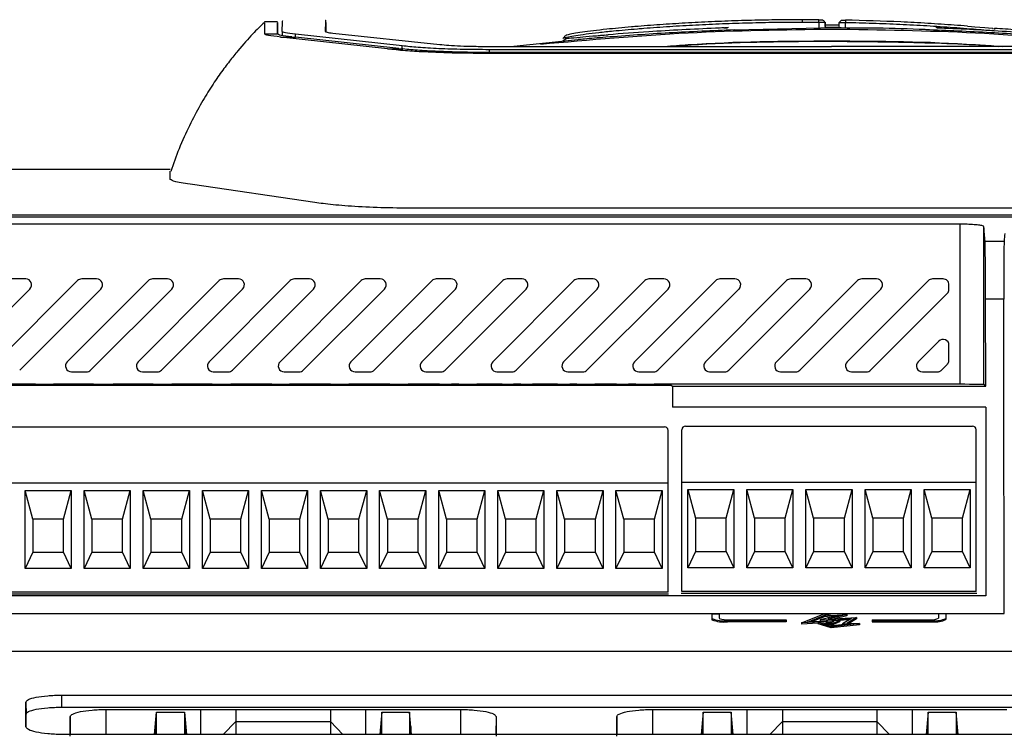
# Model space of a CAD drawing. Extents: x 189 to 1575, y -41 to 1223.
# Tile 8 of 60: x 657 to 741, y 234 to 295. Entities that reach past the tile are written whole.
import ezdxf

# ---------------------------------------------------------------- set-up
doc = ezdxf.new("R2010")
doc.units = 0
doc.layers.get('0').update_dxf_attribs({"linetype": 'CONTINUOUS'})

msp = doc.modelspace()

# ---------------------------------------------------------------- linework, layer by layer
at = {"color": 7, "linetype": 'Continuous'}
for p, q in [((679.179, 294.411), (678.095, 294.411)), ((679.187, 293.386), (679.179, 294.328)), ((723.591, 294.593), (723.573, 294.395)), ((724.977, 294.389), (724.992, 294.589)), ((726.712, 294.133), (725.524, 294.143)), ((726.912, 294.561), (726.71, 294.362)), ((726.712, 293.938), (726.712, 294.364)), ((727.235, 294.559), (727.245, 294.362)), ((678.112, 293.386), (679.186, 293.386)), ((679.578, 293.588), (679.576, 293.256)), ((689.743, 292.374), (680.711, 293.368)), ((683.87, 293.465), (692.916, 292.505)), ((706.815, 293.289), (706.513, 293.265)), ((717.338, 293.921), (716.675, 293.887)), ((717.856, 293.718), (717.851, 293.729)), ((726.341, 293.891), (717.856, 293.711)), ((726.598, 293.933), (725.528, 293.946)), ((735.412, 293.892), (734.879, 293.921)), ((734.961, 293.915), (734.962, 293.911)), ((737.573, 294.058), (737.914, 294.031)), ((737.914, 294.031), (738.179, 293.999)), ((738.179, 293.999), (739.04, 293.929)), ((739.04, 293.929), (739.358, 293.913)), ((739.358, 293.913), (739.707, 293.885)), ((739.707, 293.885), (739.699, 293.785)), ((739.866, 293.862), (739.857, 293.762)), ((679.452, 293.126), (680.697, 293.126)), ((688.505, 292.117), (679.453, 293.126)), ((680.385, 293.154), (680.697, 293.126)), ((689.452, 292.157), (680.697, 293.126)), ((704.599, 292.88), (699.173, 292.331)), ((726.084, 292.776), (726.086, 292.802)), ((688.505, 292.117), (689.795, 292.117)), ((689.452, 292.157), (689.795, 292.117)), ((754.994, 292.054), (697.099, 292.054)), ((697.104, 292.331), (726.052, 292.332)), ((726.112, 291.82), (697.165, 291.819)), ((755.06, 291.734), (697.165, 291.734)), ((754.999, 292.331), (726.052, 292.332)), ((755.06, 291.819), (726.112, 291.82)), ((670.113, 281.908), (590.538, 281.908)), ((682.341, 279.131), (671.986, 280.66)), ((758.82, 278.634), (691.405, 278.634)), ((789.315, 277.873), (630.355, 277.873)), ((630.463, 278.091), (789.42, 278.091)), ((736.956, 277.289), (648.421, 277.289)), ((736.956, 263.744), (736.956, 277.289)), ((738.956, 263.727), (738.956, 277.08)), ((739.051, 275.844), (740.672, 275.844)), ((655.397, 265.65), (662.261, 272.514)), ((657.881, 272.66), (656.615, 272.66)), ((661.397, 265.65), (668.261, 272.514)), ((663.881, 272.66), (662.615, 272.66)), ((667.397, 265.65), (674.261, 272.514)), ((669.881, 272.66), (668.615, 272.66)), ((673.397, 265.65), (680.261, 272.514)), ((675.881, 272.66), (674.615, 272.66)), ((679.397, 265.65), (686.261, 272.514)), ((681.881, 272.66), (680.615, 272.66)), ((685.397, 265.65), (692.261, 272.514)), ((687.881, 272.66), (686.615, 272.66)), ((691.397, 265.65), (698.261, 272.514)), ((693.881, 272.66), (692.615, 272.66)), ((697.397, 265.65), (704.261, 272.514)), ((699.881, 272.66), (698.615, 272.66)), ((703.397, 265.65), (710.261, 272.514)), ((705.881, 272.66), (704.615, 272.66)), ((709.397, 265.65), (716.261, 272.514)), ((711.881, 272.66), (710.615, 272.66)), ((715.397, 265.65), (722.261, 272.514)), ((717.881, 272.66), (716.615, 272.66)), ((721.397, 265.65), (728.261, 272.514)), ((723.881, 272.66), (722.615, 272.66)), ((727.397, 265.65), (734.261, 272.514)), ((729.881, 272.66), (728.615, 272.66)), ((735.504, 272.66), (734.615, 272.66)), ((658.234, 271.807), (651.37, 264.943)), ((664.234, 271.807), (657.37, 264.943)), ((670.234, 271.807), (663.37, 264.943)), ((676.234, 271.807), (669.37, 264.943)), ((682.234, 271.807), (675.37, 264.943)), ((688.234, 271.807), (681.37, 264.943)), ((694.234, 271.807), (687.37, 264.943)), ((700.234, 271.807), (693.37, 264.943)), ((706.234, 271.807), (699.37, 264.943)), ((712.234, 271.807), (705.37, 264.943)), ((718.234, 271.807), (711.37, 264.943)), ((724.234, 271.807), (717.37, 264.943)), ((730.234, 271.807), (723.37, 264.943)), ((736.004, 271.783), (736.004, 272.16)), ((735.857, 271.43), (729.37, 264.943)), ((739.108, 263.575), (739.096, 270.955)), ((740.642, 270.955), (739.096, 270.955)), ((740.653, 264.274), (740.642, 270.955)), ((733.397, 265.65), (735.15, 267.403)), ((736.004, 265.783), (736.004, 267.049)), ((730.302, 265.894), (730.322, 265.894)), ((735.37, 264.943), (735.857, 265.43)), ((661.75, 264.796), (663.017, 264.796)), ((667.75, 264.796), (669.017, 264.796)), ((673.75, 264.796), (675.017, 264.796)), ((679.75, 264.796), (681.017, 264.796)), ((685.75, 264.796), (687.017, 264.796)), ((691.75, 264.796), (693.017, 264.796)), ((697.75, 264.796), (699.017, 264.796)), ((703.75, 264.796), (705.017, 264.796)), ((709.75, 264.796), (711.017, 264.796)), ((715.75, 264.796), (717.017, 264.796)), ((721.75, 264.796), (723.017, 264.796)), ((727.75, 264.796), (729.017, 264.796)), ((733.75, 264.796), (735.017, 264.796)), ((740.684, 244.359), (740.653, 264.274)), ((646.369, 263.674), (712.508, 263.674)), ((658.701, 263.744), (655.24, 263.744)), ((663.607, 263.744), (660.224, 263.744)), ((668.676, 263.744), (665.269, 263.744)), ((673.668, 263.744), (670.235, 263.744)), ((678.709, 263.744), (675.224, 263.744)), ((683.678, 263.744), (680.194, 263.744)), ((688.691, 263.744), (685.218, 263.744)), ((692.884, 263.744), (690.24, 263.744)), ((694.524, 263.744), (693.901, 263.744)), ((698.191, 263.744), (696.047, 263.744)), ((699.786, 263.744), (699.154, 263.744)), ((702.89, 263.744), (700.77, 263.744)), ((704.501, 263.744), (703.908, 263.744)), ((707.866, 263.744), (706.044, 263.744)), ((709.518, 263.744), (708.871, 263.744)), ((736.956, 263.744), (711.049, 263.744)), ((712.508, 263.674), (712.608, 263.575)), ((712.608, 263.575), (712.611, 261.803)), ((712.608, 263.575), (739.108, 263.575)), ((739.108, 263.575), (738.956, 263.727)), ((739.108, 261.803), (712.611, 261.803)), ((739.108, 261.803), (739.108, 245.835)), ((647.629, 260.148), (711.929, 260.148)), ((713.701, 260.206), (738.001, 260.206)), ((712.229, 255.372), (712.229, 259.848)), ((713.401, 255.431), (713.401, 259.906)), ((738.301, 255.431), (738.301, 259.906)), ((712.229, 255.372), (647.329, 255.372)), ((712.229, 246.148), (712.229, 255.372)), ((713.401, 246.206), (713.401, 255.431)), ((738.301, 255.431), (713.401, 255.431)), ((738.301, 246.206), (738.301, 255.431)), ((657.826, 254.772), (661.732, 254.772)), ((657.826, 248.148), (657.826, 254.772)), ((658.479, 252.348), (657.826, 254.772)), ((661.079, 252.348), (661.732, 254.772)), ((661.732, 254.772), (661.732, 248.148)), ((662.826, 254.772), (666.732, 254.772)), ((662.826, 248.148), (662.826, 254.772)), ((663.479, 252.348), (662.826, 254.772)), ((666.079, 252.348), (666.732, 254.772)), ((666.732, 254.772), (666.732, 248.148)), ((667.826, 254.772), (671.732, 254.772)), ((667.826, 248.148), (667.826, 254.772)), ((668.479, 252.348), (667.826, 254.772)), ((671.079, 252.348), (671.732, 254.772)), ((671.732, 254.772), (671.732, 248.148)), ((672.826, 248.148), (672.826, 254.772)), ((672.826, 254.772), (676.732, 254.772)), ((673.479, 252.348), (672.826, 254.772)), ((676.079, 252.348), (676.732, 254.772)), ((676.732, 254.772), (676.732, 248.148)), ((677.826, 248.148), (677.826, 254.772)), ((677.826, 254.772), (681.732, 254.772)), ((678.479, 252.348), (677.826, 254.772)), ((681.079, 252.348), (681.732, 254.772)), ((681.732, 254.772), (681.732, 248.148)), ((682.826, 248.148), (682.826, 254.772)), ((682.826, 254.772), (686.732, 254.772)), ((683.479, 252.348), (682.826, 254.772)), ((686.079, 252.348), (686.732, 254.772)), ((686.732, 254.772), (686.732, 248.148)), ((687.826, 248.148), (687.826, 254.772)), ((687.826, 254.772), (691.732, 254.772)), ((688.479, 252.348), (687.826, 254.772)), ((691.079, 252.348), (691.732, 254.772)), ((691.732, 254.772), (691.732, 248.148)), ((692.826, 254.772), (696.732, 254.772)), ((692.826, 248.148), (692.826, 254.772)), ((693.479, 252.348), (692.826, 254.772)), ((696.079, 252.348), (696.732, 254.772)), ((696.732, 254.772), (696.732, 248.148)), ((697.826, 248.148), (697.826, 254.772)), ((697.826, 254.772), (701.732, 254.772)), ((698.479, 252.348), (697.826, 254.772)), ((701.079, 252.348), (701.732, 254.772)), ((701.732, 254.772), (701.732, 248.148)), ((702.826, 248.148), (702.826, 254.772)), ((702.826, 254.772), (706.732, 254.772)), ((703.479, 252.348), (702.826, 254.772)), ((706.079, 252.348), (706.732, 254.772)), ((706.732, 254.772), (706.732, 248.148)), ((707.826, 248.148), (707.826, 254.772)), ((707.826, 254.772), (711.732, 254.772)), ((708.479, 252.348), (707.826, 254.772)), ((711.079, 252.348), (711.732, 254.772)), ((711.732, 254.772), (711.732, 248.148)), ((713.898, 254.831), (715.601, 254.831)), ((713.898, 248.206), (713.898, 254.831)), ((713.898, 254.831), (714.551, 252.406)), ((716.101, 254.831), (717.804, 254.831)), ((717.151, 252.406), (717.804, 254.831)), ((717.804, 254.831), (717.804, 248.206)), ((718.898, 248.206), (718.898, 254.831)), ((718.898, 254.831), (722.804, 254.831)), ((719.551, 252.406), (718.898, 254.831)), ((722.151, 252.406), (722.804, 254.831)), ((722.804, 254.831), (722.804, 248.206)), ((723.898, 248.206), (723.898, 254.831)), ((723.898, 254.831), (727.804, 254.831)), ((724.551, 252.406), (723.898, 254.831)), ((727.151, 252.406), (727.804, 254.831)), ((727.804, 254.831), (727.804, 248.206)), ((728.898, 248.206), (728.898, 254.831)), ((728.898, 254.831), (732.804, 254.831)), ((729.551, 252.406), (728.898, 254.831)), ((732.151, 252.406), (732.804, 254.831)), ((732.804, 254.831), (732.804, 248.206)), ((733.898, 248.206), (733.898, 254.831)), ((733.898, 254.831), (737.804, 254.831)), ((734.551, 252.406), (733.898, 254.831)), ((737.151, 252.406), (737.804, 254.831)), ((737.804, 254.831), (737.804, 248.206)), ((661.079, 252.348), (658.479, 252.348)), ((658.479, 252.348), (658.479, 249.548)), ((661.079, 249.548), (661.079, 252.348)), ((666.079, 252.348), (663.479, 252.348)), ((663.479, 252.348), (663.479, 249.548)), ((666.079, 249.548), (666.079, 252.348)), ((671.079, 252.348), (668.479, 252.348)), ((668.479, 252.348), (668.479, 249.548)), ((671.079, 249.548), (671.079, 252.348)), ((676.079, 252.348), (673.479, 252.348)), ((673.479, 252.348), (673.479, 249.548)), ((676.079, 249.548), (676.079, 252.348)), ((681.079, 252.348), (678.479, 252.348)), ((678.479, 252.348), (678.479, 249.548)), ((681.079, 249.548), (681.079, 252.348)), ((686.079, 252.348), (683.479, 252.348)), ((683.479, 252.348), (683.479, 249.548)), ((686.079, 249.548), (686.079, 252.348)), ((688.479, 252.348), (688.479, 249.548)), ((691.079, 252.348), (688.479, 252.348)), ((691.079, 249.548), (691.079, 252.348)), ((696.079, 252.348), (693.479, 252.348)), ((693.479, 252.348), (693.479, 249.548)), ((696.079, 249.548), (696.079, 252.348)), ((701.079, 252.348), (698.479, 252.348)), ((698.479, 252.348), (698.479, 249.548)), ((701.079, 249.548), (701.079, 252.348)), ((706.079, 252.348), (703.479, 252.348)), ((703.479, 252.348), (703.479, 249.548)), ((706.079, 249.548), (706.079, 252.348)), ((711.079, 252.348), (708.479, 252.348)), ((708.479, 252.348), (708.479, 249.548)), ((711.079, 249.548), (711.079, 252.348)), ((717.151, 252.406), (714.551, 252.406)), ((714.551, 252.406), (714.551, 249.606)), ((717.151, 249.606), (717.151, 252.406)), ((719.551, 252.406), (719.551, 249.606)), ((722.151, 252.406), (719.551, 252.406)), ((722.151, 249.606), (722.151, 252.406)), ((724.551, 252.406), (724.551, 249.606)), ((727.151, 252.406), (724.551, 252.406)), ((727.151, 249.606), (727.151, 252.406)), ((729.551, 252.406), (729.551, 249.606)), ((732.151, 252.406), (729.551, 252.406)), ((732.151, 249.606), (732.151, 252.406)), ((734.551, 252.406), (734.551, 249.606)), ((737.151, 252.406), (734.551, 252.406)), ((737.151, 249.606), (737.151, 252.406)), ((658.479, 249.548), (657.826, 248.148)), ((658.479, 249.548), (661.079, 249.548)), ((661.732, 248.148), (661.079, 249.548)), ((663.479, 249.548), (662.826, 248.148)), ((663.479, 249.548), (666.079, 249.548)), ((666.732, 248.148), (666.079, 249.548)), ((668.479, 249.548), (667.826, 248.148)), ((668.479, 249.548), (671.079, 249.548)), ((671.732, 248.148), (671.079, 249.548)), ((673.479, 249.548), (672.826, 248.148)), ((673.479, 249.548), (676.079, 249.548)), ((676.732, 248.148), (676.079, 249.548)), ((678.479, 249.548), (677.826, 248.148)), ((678.479, 249.548), (681.079, 249.548)), ((681.732, 248.148), (681.079, 249.548)), ((683.479, 249.548), (682.826, 248.148)), ((683.479, 249.548), (686.079, 249.548)), ((686.732, 248.148), (686.079, 249.548)), ((688.479, 249.548), (687.826, 248.148)), ((688.479, 249.548), (691.079, 249.548)), ((691.732, 248.148), (691.079, 249.548)), ((693.479, 249.548), (692.826, 248.148)), ((693.479, 249.548), (696.079, 249.548)), ((696.732, 248.148), (696.079, 249.548)), ((698.479, 249.548), (697.826, 248.148)), ((698.479, 249.548), (701.079, 249.548)), ((701.732, 248.148), (701.079, 249.548)), ((703.479, 249.548), (702.826, 248.148)), ((703.479, 249.548), (706.079, 249.548)), ((706.732, 248.148), (706.079, 249.548)), ((708.479, 249.548), (707.826, 248.148)), ((708.479, 249.548), (711.079, 249.548)), ((711.732, 248.148), (711.079, 249.548)), ((714.551, 249.606), (713.898, 248.206)), ((714.551, 249.606), (717.151, 249.606)), ((717.151, 249.606), (717.804, 248.206)), ((719.551, 249.606), (718.898, 248.206)), ((719.551, 249.606), (722.151, 249.606)), ((722.804, 248.206), (722.151, 249.606)), ((724.551, 249.606), (723.898, 248.206)), ((724.551, 249.606), (727.151, 249.606)), ((727.804, 248.206), (727.151, 249.606)), ((729.551, 249.606), (728.898, 248.206)), ((729.551, 249.606), (732.151, 249.606)), ((732.804, 248.206), (732.151, 249.606)), ((734.551, 249.606), (733.898, 248.206)), ((734.551, 249.606), (737.151, 249.606)), ((737.804, 248.206), (737.151, 249.606)), ((661.732, 248.148), (657.826, 248.148)), ((666.732, 248.148), (662.826, 248.148)), ((671.732, 248.148), (667.826, 248.148)), ((676.732, 248.148), (672.826, 248.148)), ((681.732, 248.148), (677.826, 248.148)), ((686.732, 248.148), (682.826, 248.148)), ((691.732, 248.148), (687.826, 248.148)), ((696.732, 248.148), (692.826, 248.148)), ((701.732, 248.148), (697.826, 248.148)), ((706.732, 248.148), (702.826, 248.148)), ((711.732, 248.148), (707.826, 248.148)), ((717.804, 248.206), (713.898, 248.206)), ((722.804, 248.206), (718.898, 248.206)), ((727.804, 248.206), (723.898, 248.206)), ((732.804, 248.206), (728.898, 248.206)), ((737.804, 248.206), (733.898, 248.206)), ((712.279, 245.998), (647.279, 245.998)), ((712.229, 246.148), (647.329, 246.148)), ((739.108, 245.835), (651.366, 245.835)), ((738.351, 246.056), (713.351, 246.056)), ((738.301, 246.206), (713.401, 246.206)), ((651.359, 244.359), (740.684, 244.359)), ((715.944, 244.317), (715.944, 243.928)), ((715.944, 244.317), (716.564, 244.317)), ((716.564, 244.317), (716.564, 243.945)), ((723.535, 243.557), (725.434, 244.317)), ((724.026, 243.626), (725.541, 244.232)), ((724.308, 243.64), (725.541, 244.133)), ((726.671, 244.178), (725.105, 243.809)), ((725.434, 244.317), (726.143, 244.196)), ((725.541, 244.232), (726.046, 244.147)), ((725.541, 244.232), (725.541, 244.133)), ((725.541, 244.133), (726.046, 244.048)), ((727.355, 244.256), (725.789, 243.888)), ((726.046, 244.147), (726.671, 244.178)), ((726.046, 244.147), (726.046, 244.048)), ((726.143, 244.196), (727.355, 244.256)), ((727.355, 244.157), (726.323, 243.915)), ((727.355, 244.256), (727.355, 244.157)), ((735.126, 244.317), (735.126, 243.961)), ((735.737, 244.317), (735.126, 244.317)), ((735.737, 244.317), (735.737, 243.943)), ((715.944, 243.928), (715.944, 243.829)), ((722.239, 243.743), (717.25, 243.743)), ((717.25, 243.743), (717.25, 243.644)), ((722.239, 243.644), (717.25, 243.644)), ((717.43, 243.831), (722.239, 243.831)), ((722.239, 243.831), (722.239, 243.743)), ((722.239, 243.743), (722.239, 243.644)), ((726.283, 243.693), (723.535, 243.557)), ((723.535, 243.557), (723.535, 243.458)), ((724.932, 243.527), (723.535, 243.458)), ((726.768, 243.762), (724.026, 243.626)), ((726.04, 243.233), (724.932, 243.58)), ((724.932, 243.58), (725.927, 243.548)), ((724.932, 243.58), (724.932, 243.481)), ((726.04, 243.134), (724.932, 243.481)), ((725.105, 243.809), (727.755, 243.942)), ((725.105, 243.71), (727.574, 243.833)), ((725.105, 243.809), (725.105, 243.71)), ((726.155, 243.3), (725.453, 243.52)), ((725.453, 243.52), (726.123, 243.498)), ((726.008, 243.581), (725.575, 243.559)), ((725.789, 243.888), (728.173, 244.007)), ((725.806, 243.409), (726.123, 243.399)), ((725.927, 243.548), (726.283, 243.693)), ((728.429, 243.503), (726.04, 243.233)), ((728.429, 243.404), (726.04, 243.134)), ((726.046, 244.048), (726.137, 244.052)), ((726.123, 243.498), (726.768, 243.762)), ((726.123, 243.399), (726.768, 243.663)), ((726.123, 243.498), (726.123, 243.399)), ((727.681, 243.472), (726.155, 243.3)), ((726.768, 243.762), (726.768, 243.663)), ((727.755, 243.942), (726.986, 243.483)), ((726.986, 243.483), (727.681, 243.472)), ((726.986, 243.483), (726.986, 243.394)), ((728.173, 244.007), (727.355, 243.52)), ((727.355, 243.52), (728.429, 243.503)), ((728.173, 243.908), (727.517, 243.517)), ((728.173, 244.007), (728.173, 243.908)), ((728.429, 243.503), (728.429, 243.404)), ((729.499, 243.831), (734.457, 243.831)), ((729.499, 243.831), (729.499, 243.743)), ((729.499, 243.743), (729.499, 243.644)), ((729.499, 243.743), (734.636, 243.743)), ((729.499, 243.644), (734.636, 243.644)), ((734.636, 243.743), (734.636, 243.644)), ((735.737, 243.943), (735.737, 243.844)), ((726.04, 243.233), (726.04, 243.134)), ((738.356, 241.127), (654.267, 241.127)), ((738.356, 241.127), (738.356, 241.125)), ((783.722, 241.125), (738.356, 241.125)), ((660.905, 237.444), (784.376, 237.444)), ((660.905, 237.444), (660.905, 236.423)), ((657.896, 234.772), (657.896, 236.846)), ((657.896, 236.846), (657.905, 235.826)), ((657.905, 234.763), (657.905, 235.826)), ((660.905, 236.423), (784.376, 236.423)), ((664.659, 236.23), (672.66, 236.233)), ((668.785, 234.122), (668.951, 236.015)), ((668.951, 234.122), (668.951, 236.015)), ((668.952, 236.015), (671.319, 236.013)), ((671.319, 236.013), (671.318, 234.122)), ((671.319, 236.013), (671.485, 234.122)), ((672.66, 236.233), (675.66, 236.227)), ((675.66, 236.227), (675.659, 235.206)), ((675.66, 236.227), (683.659, 236.227)), ((683.659, 236.227), (686.659, 236.233)), ((683.659, 236.227), (683.659, 235.206)), ((686.659, 236.233), (694.659, 236.23)), ((688, 236.013), (687.834, 234.122)), ((688, 236.013), (690.367, 236.015)), ((688.001, 234.122), (688, 236.013)), ((690.368, 236.015), (690.367, 234.122)), ((690.534, 234.122), (690.368, 236.015)), ((710.909, 236.23), (718.91, 236.233)), ((715.201, 236.015), (715.035, 234.122)), ((715.201, 234.122), (715.201, 236.015)), ((715.201, 236.015), (717.569, 236.013)), ((717.569, 236.013), (717.568, 234.122)), ((717.735, 234.122), (717.569, 236.013)), ((718.91, 236.233), (721.91, 236.227)), ((721.91, 236.227), (721.909, 235.206)), ((721.91, 236.227), (729.909, 236.227)), ((729.909, 236.227), (732.909, 236.233)), ((729.909, 236.227), (729.909, 235.206)), ((732.909, 236.233), (740.91, 236.23)), ((734.25, 236.013), (734.084, 234.122)), ((734.25, 236.013), (736.617, 236.015)), ((734.251, 234.122), (734.25, 236.013)), ((736.618, 236.015), (736.617, 234.122)), ((736.784, 234.122), (736.618, 236.015)), ((661.642, 233.963), (661.642, 235.625)), ((674.596, 234.122), (675.659, 235.206)), ((675.659, 235.206), (675.659, 234.122)), ((675.659, 235.206), (683.659, 235.206)), ((683.659, 235.206), (683.659, 234.122)), ((683.659, 235.206), (684.723, 234.122)), ((697.677, 235.625), (697.677, 233.963)), ((707.892, 233.963), (707.892, 235.625)), ((720.846, 234.122), (721.909, 235.206)), ((721.909, 235.206), (721.909, 234.122)), ((721.909, 235.206), (729.909, 235.206)), ((729.909, 235.206), (729.909, 234.122)), ((729.909, 235.206), (730.973, 234.122)), ((783.954, 234.122), (660.905, 234.122)), ((668.862, 234.799), (668.803, 234.122)), ((668.862, 234.122), (668.862, 234.799)), ((671.407, 234.122), (671.408, 234.797)), ((671.467, 234.122), (671.408, 234.797)), ((687.911, 234.797), (687.852, 234.122)), ((687.911, 234.797), (687.911, 234.122)), ((690.516, 234.122), (690.457, 234.799)), ((690.457, 234.799), (690.457, 234.122)), ((715.112, 234.799), (715.053, 234.122)), ((715.112, 234.122), (715.112, 234.799)), ((717.717, 234.122), (717.658, 234.797)), ((717.658, 234.122), (717.658, 234.797)), ((734.161, 234.797), (734.102, 234.122)), ((734.161, 234.797), (734.161, 234.122)), ((736.707, 234.799), (736.706, 234.122)), ((736.766, 234.122), (736.707, 234.799))]:
    msp.add_line(p, q, dxfattribs=at)
at = {"color": 8, "linetype": 'Continuous'}
for p, q in [((724.977, 294.389), (724.977, 293.862)), ((725.512, 294.383), (725.512, 293.937)), ((727.245, 293.868), (727.245, 294.362)), ((680.71, 293.124), (680.711, 293.368)), ((689.742, 292.123), (689.743, 292.374)), ((697.099, 292.054), (697.099, 291.819)), ((664.659, 236.23), (664.659, 234.122)), ((672.66, 236.233), (672.66, 234.122)), ((686.659, 234.122), (686.659, 236.233)), ((694.659, 236.23), (694.659, 234.122)), ((710.909, 236.23), (710.909, 234.122)), ((718.91, 236.233), (718.91, 234.122)), ((732.909, 234.122), (732.909, 236.233)), ((661.642, 235.625), (661.655, 234.122)), ((697.677, 235.625), (697.664, 234.122)), ((707.892, 235.625), (707.905, 234.122))]:
    msp.add_line(p, q, dxfattribs=at)
for p, q in [((658.701, 263.744), (660.256, 263.744)), ((663.607, 263.744), (665.269, 263.744)), ((668.676, 263.744), (670.235, 263.744)), ((673.668, 263.744), (675.211, 263.744)), ((675.211, 263.744), (675.224, 263.744)), ((678.709, 263.744), (680.194, 263.744)), ((683.678, 263.744), (685.218, 263.744)), ((688.691, 263.744), (690.24, 263.744)), ((692.884, 263.744), (693.901, 263.744)), ((694.524, 263.744), (696.047, 263.744)), ((698.191, 263.744), (699.154, 263.744)), ((699.786, 263.744), (700.77, 263.744)), ((702.89, 263.744), (703.908, 263.744)), ((704.501, 263.744), (706.044, 263.744)), ((707.866, 263.744), (708.871, 263.744)), ((709.518, 263.744), (711.049, 263.744)), ((715.601, 254.831), (716.101, 254.831))]:
    msp.add_line(p, q)
at = {"color": 7, "linetype": 'Continuous'}
for centre, radius, start, end in [((737.819, 257.545), 36.374, 83.9156, 86.77464), ((711.929, 259.848), 0.3, 0, 90), ((713.701, 259.906), 0.3, 90, 180), ((738.001, 259.906), 0.3, 0, 90), ((716.988, 246.606), 2.875, 248.69461, 275.22785), ((716.988, 246.506), 2.873, 248.68761, 275.23484), ((717.267, 245.946), 2.122, 250.6416, 274.4034), ((734.537, 245.2), 1.372, 266.64706, 295.41059), ((734.822, 245.853), 2.118, 264.97688, 295.60906), ((734.822, 245.754), 2.118, 264.97688, 295.60906)]:
    msp.add_arc(centre, radius, start, end, dxfattribs=at)
for centre, major_axis, ratio, start_param, end_param in [((738.197, -538.291), (0, 820), 0.008727, 6.163506, 6.176879), ((739.045, 269.887), (0, 6), 0.008727, 4.891296, 6.163506), ((740.697, 269.887), (-0.019, 6), 0.008727, 0.119652, 1.391862), ((744.096, -538.291), (-2.588, 820), 0.008727, 0.112658, 0.119652), ((657.881, 272.16), (0.462, 0.192), 0.998961, 5.105456, 7.460915), ((662.615, 272.16), (0.191, -0.462), 0.999822, 2.748957, 3.534229), ((663.881, 272.16), (0.462, 0.192), 0.998961, 5.105456, 7.460915), ((668.615, 272.16), (0.191, -0.462), 0.999822, 2.748957, 3.534229), ((669.881, 272.16), (0.462, 0.192), 0.998961, 5.105456, 7.460915), ((674.615, 272.16), (0.191, -0.462), 0.999822, 2.748957, 3.534229), ((675.881, 272.16), (0.462, 0.192), 0.998961, 5.105456, 7.460915), ((680.615, 272.16), (0.191, -0.462), 0.999822, 2.748957, 3.534229), ((681.881, 272.16), (0.462, 0.192), 0.998961, 5.105456, 7.460915), ((686.615, 272.16), (0.191, -0.462), 0.999822, 2.748957, 3.534229), ((687.881, 272.16), (0.462, 0.192), 0.998961, 5.105456, 7.460915), ((692.615, 272.16), (0.191, -0.462), 0.999822, 2.748957, 3.534229), ((693.881, 272.16), (0.462, 0.192), 0.998961, 5.105456, 7.460915), ((698.615, 272.16), (0.191, -0.462), 0.999822, 2.748957, 3.534229), ((699.881, 272.16), (0.462, 0.192), 0.998961, 5.105456, 7.460915), ((704.615, 272.16), (0.191, -0.462), 0.999822, 2.748957, 3.534229), ((705.881, 272.16), (0.462, 0.192), 0.998961, 5.105456, 7.460915), ((710.615, 272.16), (0.191, -0.462), 0.999822, 2.748957, 3.534229), ((711.881, 272.16), (0.462, 0.192), 0.998961, 5.105456, 7.460915), ((716.615, 272.16), (0.191, -0.462), 0.999822, 2.748957, 3.534229), ((717.881, 272.16), (0.462, 0.192), 0.998961, 5.105456, 7.460915), ((722.615, 272.16), (0.191, -0.462), 0.999822, 2.748957, 3.534229), ((723.881, 272.16), (0.462, 0.192), 0.998961, 5.105456, 7.460915), ((728.615, 272.16), (0.191, -0.462), 0.999822, 2.748957, 3.534229), ((729.881, 272.16), (0.462, 0.192), 0.998961, 5.105456, 7.460915), ((734.615, 272.16), (0.191, -0.462), 0.999822, 2.748957, 3.534229), ((735.504, 271.783), (0.462, -0.191), 0.999822, 5.890549, 6.675821), ((735.504, 267.049), (-0.192, -0.462), 0.998961, 1.963863, 4.319322), ((661.751, 265.296), (-0.462, -0.192), 0.998961, 5.105456, 7.460915), ((663.017, 265.296), (-0.191, 0.462), 0.999822, 2.748957, 3.534229), ((667.751, 265.296), (-0.462, -0.192), 0.998961, 5.105456, 7.460915), ((669.017, 265.296), (-0.191, 0.462), 0.999822, 2.748957, 3.534229), ((673.751, 265.296), (-0.462, -0.192), 0.998961, 5.105456, 7.460915), ((675.017, 265.296), (-0.191, 0.462), 0.999822, 2.748957, 3.534229), ((679.751, 265.296), (-0.462, -0.192), 0.998961, 5.105456, 7.460915), ((681.017, 265.296), (-0.191, 0.462), 0.999822, 2.748957, 3.534229), ((685.751, 265.296), (-0.462, -0.192), 0.998961, 5.105456, 7.460915), ((687.017, 265.296), (-0.191, 0.462), 0.999822, 2.748957, 3.534229), ((691.751, 265.296), (-0.462, -0.192), 0.998961, 5.105456, 7.460915), ((693.017, 265.296), (-0.191, 0.462), 0.999822, 2.748957, 3.534229), ((697.751, 265.296), (-0.462, -0.192), 0.998961, 5.105456, 7.460915), ((699.017, 265.296), (-0.191, 0.462), 0.999822, 2.748957, 3.534229), ((703.751, 265.296), (-0.462, -0.192), 0.998961, 5.105456, 7.460915), ((705.017, 265.296), (-0.191, 0.462), 0.999822, 2.748957, 3.534229), ((709.751, 265.296), (-0.462, -0.192), 0.998961, 5.105456, 7.460915), ((711.017, 265.296), (-0.191, 0.462), 0.999822, 2.748957, 3.534229), ((715.751, 265.296), (-0.462, -0.192), 0.998961, 5.105456, 7.460915), ((717.017, 265.296), (-0.191, 0.462), 0.999822, 2.748957, 3.534229), ((721.751, 265.296), (-0.462, -0.192), 0.998961, 5.105456, 7.460915), ((723.017, 265.296), (-0.191, 0.462), 0.999822, 2.748957, 3.534229), ((727.751, 265.296), (-0.462, -0.192), 0.998961, 5.105456, 7.460915), ((729.017, 265.296), (-0.191, 0.462), 0.999822, 2.748957, 3.534229), ((733.751, 265.296), (-0.462, -0.192), 0.998961, 5.105456, 7.460915), ((736.956, 263.726), (2, 0), 0.008727, 0.008727, 1.570796)]:
    msp.add_ellipse(centre, major_axis=major_axis, ratio=ratio, start_param=start_param, end_param=end_param, dxfattribs=at)
for points, knots in [([(678.071, 294.364), (677.746, 294.05), (677.056, 293.386), (676.103, 292.307), (675.15, 291.126), (674.382, 290.103), (673.547, 288.886), (672.655, 287.424), (671.729, 285.649), (670.845, 283.733), (670.38, 282.399), (670.155, 281.754)], [0, 0, 0, 0, 0.187967, 0.398291, 0.497336, 0.590969, 0.678893, 0.761805, 0.842196, 0.92375, 1, 1, 1, 1]), ([(678.113, 293.386), (678.113, 293.754), (678.113, 294.347), (678.113, 294.328), (678.113, 294.321)], [0, 0, 0, 0, 0.618891, 1, 1, 1, 1]), ([(679.177, 294.364), (679.176, 294.252), (679.175, 294.105), (679.174, 293.51), (679.174, 293.371)], [0, 0, 0, 0, 0.767397, 1, 1, 1, 1]), ([(679.186, 293.386), (679.185, 293.752), (679.182, 294.354), (679.18, 294.333), (679.179, 294.325)], [0, 0, 0, 0, 0.607714, 1, 1, 1, 1]), ([(679.578, 293.588), (679.59, 293.965), (679.608, 294.569), (679.626, 294.531), (679.633, 294.516)], [0, 0, 0, 0, 0.625796, 1, 1, 1, 1]), ([(683.267, 294.516), (683.261, 294.531), (683.246, 294.569), (683.23, 293.965), (683.221, 293.588)], [0, 0, 0, 0, 0.374204, 1, 1, 1, 1]), ([(683.314, 293.552), (683.311, 293.685), (683.299, 294.268), (683.287, 294.426), (683.278, 294.548)], [0, 0, 0, 0, 0.2293399, 1, 1, 1, 1]), ([(709.638, 293.826), (709.819, 293.841), (710.723, 293.913), (712.367, 294.03), (714.217, 294.138), (716.081, 294.23), (717.584, 294.289), (719.458, 294.345), (721.326, 294.384), (722.823, 294.392), (723.573, 294.395)], [0, 0, 0, 0, 0.040269, 0.201375, 0.36248, 0.443021, 0.604129, 0.684669, 0.842201, 1, 1, 1, 1]), ([(723.591, 294.593), (723.4, 294.592), (722.443, 294.59), (720.725, 294.571), (718.828, 294.527), (716.942, 294.464), (715.443, 294.399), (713.607, 294.301), (711.805, 294.19), (710.396, 294.082), (709.691, 294.027)], [0, 0, 0, 0, 0.040367, 0.201865, 0.363366, 0.444104, 0.605603, 0.686339, 0.843041, 1, 1, 1, 1]), ([(723.573, 294.395), (723.763, 294.395), (724.092, 294.395), (724.56, 294.392), (724.838, 294.39), (724.977, 294.389)], [0, 0, 0, 0, 0.406115, 0.703033, 1, 1, 1, 1]), ([(724.992, 294.59), (724.802, 294.59), (724.473, 294.592), (724.006, 294.593), (723.73, 294.593), (723.591, 294.593)], [0, 0, 0, 0, 0.407094, 0.703523, 1, 1, 1, 1]), ([(724.977, 294.389), (725.026, 294.389), (725.132, 294.388), (725.283, 294.387), (725.41, 294.386), (725.495, 294.384), (725.506, 294.383), (725.512, 294.383)], [0, 0, 0, 0, 0.179452, 0.385348, 0.591231, 0.797039, 1, 1, 1, 1]), ([(724.992, 294.59), (725.026, 294.589), (725.094, 294.589), (725.187, 294.587), (725.26, 294.586), (725.305, 294.584), (725.311, 294.583), (725.313, 294.583)], [0, 0, 0, 0, 0.206137, 0.412274, 0.61816, 0.824077, 1, 1, 1, 1]), ([(725.511, 294.382), (725.478, 294.416), (725.411, 294.483), (725.344, 294.551), (725.311, 294.584)], [0, 0, 0, 0, 0.500068, 1, 1, 1, 1]), ([(725.528, 294.029), (725.528, 294.037), (725.527, 294.077), (725.525, 294.128), (725.523, 294.181), (725.521, 294.23), (725.519, 294.274), (725.516, 294.318), (725.514, 294.353), (725.512, 294.373), (725.512, 294.383)], [0, 0, 0, 0, 0.0457573, 0.2287931, 0.3203085, 0.4118258, 0.5948631, 0.6863795, 0.8431894, 1, 1, 1, 1]), ([(726.712, 294.364), (726.716, 294.364), (726.724, 294.365), (726.8, 294.365), (726.921, 294.365), (727.076, 294.363), (727.189, 294.362), (727.245, 294.362)], [0, 0, 0, 0, 0.1783658, 0.3842451, 0.5900924, 0.7959182, 1, 1, 1, 1]), ([(726.912, 294.561), (726.918, 294.561), (726.931, 294.562), (727.019, 294.562), (727.126, 294.561), (727.199, 294.559), (727.235, 294.559)], [0, 0, 0, 0, 0.279528, 0.559098, 0.779494, 1, 1, 1, 1]), ([(737.572, 294.048), (736.827, 294.104), (735.709, 294.188), (733.824, 294.306), (731.137, 294.451), (728.802, 294.516), (727.235, 294.559)], [0, 0, 0, 0, 0.219647, 0.329935, 0.550561, 1, 1, 1, 1]), ([(727.245, 294.362), (727.437, 294.357), (728.399, 294.337), (730.127, 294.284), (732.419, 294.186), (734.695, 294.058), (736.575, 293.928), (738.294, 293.794), (739.254, 293.707), (739.845, 293.653)], [0, 0, 0, 0, 0.045021, 0.225147, 0.405272, 0.585401, 0.765522, 0.855574, 1, 1, 1, 1]), ([(679.453, 293.126), (679.046, 293.169), (678.275, 293.252), (678.165, 293.343), (678.113, 293.386)], [0, 0, 0, 0, 0.5272271, 1, 1, 1, 1]), ([(680.385, 293.154), (680.033, 293.191), (679.341, 293.265), (679.237, 293.346), (679.186, 293.386)], [0, 0, 0, 0, 0.508326, 1, 1, 1, 1]), ([(680.712, 293.368), (680.383, 293.404), (679.725, 293.476), (679.627, 293.551), (679.578, 293.588)], [0, 0, 0, 0, 0.5004248, 1, 1, 1, 1]), ([(683.221, 293.588), (683.248, 293.567), (683.303, 293.525), (683.679, 293.485), (683.87, 293.465)], [0, 0, 0, 0, 0.491242, 1, 1, 1, 1]), ([(701.43, 292.523), (705.596, 292.896), (713.798, 293.631), (722.033, 293.745), (726.086, 293.802)], [0, 0, 0, 0, 0.507866, 1, 1, 1, 1]), ([(703.327, 292.997), (703.33, 293.005), (703.349, 293.045), (703.655, 293.13), (704.594, 293.295), (705.916, 293.469), (707.76, 293.667), (708.942, 293.767), (709.638, 293.826)], [0, 0, 0, 0, 0.051714, 0.260193, 0.395719, 0.669698, 0.805529, 1, 1, 1, 1]), ([(703.554, 292.997), (703.616, 293.006), (703.739, 293.024), (704.645, 293.109), (705.812, 293.211), (706.712, 293.283), (707.162, 293.32)], [0, 0, 0, 0, 0.279707, 0.559483, 0.779736, 1, 1, 1, 1]), ([(709.691, 294.027), (709.503, 294.012), (708.558, 293.935), (707.236, 293.807), (705.503, 293.61), (704.383, 293.45), (703.684, 293.312), (703.608, 293.262), (703.566, 293.235)], [0, 0, 0, 0, 0.05456, 0.274573, 0.414442, 0.697217, 0.837271, 1, 1, 1, 1]), ([(717.851, 293.729), (716, 293.653), (712.296, 293.5), (708.743, 293.236), (706.965, 293.104)], [0, 0, 0, 0, 0.49962, 1, 1, 1, 1]), ([(716.954, 293.899), (716.716, 293.889), (715.524, 293.841), (713.395, 293.738), (710.355, 293.559), (708.302, 293.405), (707.162, 293.32)], [0, 0, 0, 0, 0.07141, 0.35714, 0.642868, 1, 1, 1, 1]), ([(716.954, 293.899), (716.995, 293.9), (717.078, 293.904), (717.18, 293.908), (717.243, 293.911), (717.251, 293.911), (717.255, 293.912)], [0, 0, 0, 0, 0.279989, 0.559345, 0.779788, 1, 1, 1, 1]), ([(717.255, 293.912), (717.255, 293.912), (717.255, 293.916), (717.255, 293.917), (717.255, 293.917)], [0, 0, 0, 0, 0.2366809, 1, 1, 1, 1]), ([(734.345, 293.735), (734.223, 293.741), (731.396, 293.888), (728.567, 293.89), (725.859, 293.891)], [0, 0, 0, 0, 0.04317, 1, 1, 1, 1]), ([(726.086, 293.802), (730.139, 293.745), (738.373, 293.63), (746.576, 292.896), (750.742, 292.523)], [0, 0, 0, 0, 0.492165, 1, 1, 1, 1]), ([(745.232, 293.103), (743.453, 293.236), (739.896, 293.5), (736.191, 293.653), (734.339, 293.729)], [0, 0, 0, 0, 0.500378, 1, 1, 1, 1]), ([(734.962, 293.911), (734.968, 293.911), (734.979, 293.91), (735.062, 293.906), (735.16, 293.902), (735.225, 293.9), (735.258, 293.898)], [0, 0, 0, 0, 0.2794376, 0.5588654, 0.7794501, 1, 1, 1, 1]), ([(735.258, 293.898), (735.493, 293.889), (736.673, 293.842), (738.78, 293.74), (741.823, 293.561), (743.887, 293.407), (745.049, 293.319)], [0, 0, 0, 0, 0.070678, 0.353494, 0.636309, 1, 1, 1, 1]), ([(692.915, 292.505), (693.153, 292.48), (693.627, 292.43), (694.659, 292.375), (695.833, 292.337), (696.68, 292.333), (697.104, 292.331)], [0, 0, 0, 0, 0.250703, 0.499994, 0.749489, 1, 1, 1, 1]), ([(703.554, 292.997), (703.513, 292.952), (703.429, 292.86), (703.346, 292.768), (703.304, 292.723)], [0, 0, 0, 0, 0.499973, 1, 1, 1, 1]), ([(703.534, 293.235), (703.5, 293.197), (703.433, 293.122), (703.366, 293.048), (703.332, 293.01)], [0, 0, 0, 0, 0.500005, 1, 1, 1, 1]), ([(706.965, 293.104), (706.318, 293.052), (705.411, 292.979), (704.778, 292.921), (704.596, 292.904)], [0, 0, 0, 0, 0.713025, 1, 1, 1, 1]), ([(711.943, 292.332), (712.606, 292.385), (717.309, 292.76), (722.031, 292.783), (726.086, 292.802)], [0, 0, 0, 0, 0.14113, 1, 1, 1, 1]), ([(712.375, 292.332), (713.184, 292.392), (717.744, 292.732), (722.32, 292.756), (726.084, 292.776)], [0, 0, 0, 0, 0.177387, 1, 1, 1, 1]), ([(726.084, 292.776), (728.395, 292.751), (733.204, 292.699), (738.014, 292.522), (740.506, 292.332), (740.507, 292.331)], [0, 0, 0, 0, 0.480439, 0.999756, 1, 1, 1, 1]), ([(726.086, 292.802), (730.141, 292.783), (734.862, 292.76), (739.565, 292.385), (740.228, 292.332)], [0, 0, 0, 0, 0.8589, 1, 1, 1, 1]), ([(697.165, 291.734), (696.207, 291.74), (694.242, 291.753), (691.816, 291.844), (689.834, 291.967), (688.975, 292.064), (688.505, 292.117)], [0, 0, 0, 0, 0.273974, 0.562016, 0.760121, 1, 1, 1, 1]), ([(697.099, 292.054), (696.356, 292.058), (694.871, 292.067), (692.804, 292.136), (690.998, 292.238), (690.162, 292.328), (689.744, 292.374)], [0, 0, 0, 0, 0.250044, 0.500084, 0.750296, 1, 1, 1, 1]), ([(697.165, 291.819), (696.433, 291.823), (694.983, 291.83), (692.952, 291.893), (691.141, 291.986), (690.246, 292.073), (689.795, 292.117)], [0, 0, 0, 0, 0.252779, 0.500702, 0.748328, 1, 1, 1, 1]), ([(670.112, 281.083), (670.112, 281.153), (670.112, 281.311), (670.112, 281.522), (670.112, 281.69), (670.112, 281.749), (670.112, 281.77)], [0, 0, 0, 0, 0.216553, 0.490148, 0.820788, 1, 1, 1, 1]), ([(671.986, 280.66), (671.443, 280.734), (670.357, 280.88), (670.193, 281.016), (670.112, 281.083)], [0, 0, 0, 0, 0.5, 1, 1, 1, 1]), ([(691.405, 278.634), (690.46, 278.641), (688.568, 278.655), (685.966, 278.765), (683.752, 278.925), (682.811, 279.062), (682.341, 279.131)], [0, 0, 0, 0, 0.249541, 0.499399, 0.750021, 1, 1, 1, 1]), ([(738.956, 277.08), (738.932, 277.104), (738.883, 277.152), (738.53, 277.215), (738.015, 277.262), (737.457, 277.286), (737.094, 277.289), (736.956, 277.289)], [0, 0, 0, 0, 0.2173851, 0.4348014, 0.6516069, 0.8672732, 1, 1, 1, 1]), ([(736.004, 272.16), (735.996, 272.226), (735.981, 272.357), (735.866, 272.522), (735.7, 272.638), (735.569, 272.653), (735.504, 272.66)], [0, 0, 0, 0, 0.249983, 0.499978, 0.749972, 1, 1, 1, 1]), ([(735.857, 265.43), (735.879, 265.454), (735.923, 265.503), (735.968, 265.591), (735.998, 265.685), (736.002, 265.75), (736.004, 265.783)], [0, 0, 0, 0, 0.250012, 0.500013, 0.750028, 1, 1, 1, 1]), ([(735.017, 264.796), (735.05, 264.798), (735.115, 264.802), (735.209, 264.832), (735.297, 264.877), (735.346, 264.921), (735.37, 264.943)], [0, 0, 0, 0, 0.24999, 0.499965, 0.749977, 1, 1, 1, 1]), ([(657.896, 236.846), (657.94, 236.924), (658.028, 237.08), (658.712, 237.278), (659.543, 237.389), (660.305, 237.437), (660.705, 237.442), (660.905, 237.444)], [0, 0, 0, 0, 0.248775, 0.498524, 0.747605, 0.87387, 1, 1, 1, 1]), ([(657.905, 235.826), (657.949, 235.904), (658.037, 236.06), (658.718, 236.258), (659.547, 236.369), (660.307, 236.417), (660.706, 236.421), (660.905, 236.423)], [0, 0, 0, 0, 0.248778, 0.498531, 0.747608, 0.873926, 1, 1, 1, 1]), ([(661.642, 235.625), (661.684, 235.702), (661.771, 235.859), (662.454, 236.061), (663.296, 236.175), (664.061, 236.223), (664.46, 236.228), (664.659, 236.23)], [0, 0, 0, 0, 0.244207, 0.498601, 0.749425, 0.874758, 1, 1, 1, 1]), ([(694.659, 236.23), (694.859, 236.228), (695.258, 236.223), (696.023, 236.175), (696.858, 236.062), (697.545, 235.861), (697.633, 235.703), (697.677, 235.625)], [0, 0, 0, 0, 0.125168, 0.250622, 0.501466, 0.750735, 1, 1, 1, 1]), ([(707.892, 235.625), (707.934, 235.702), (708.021, 235.859), (708.704, 236.061), (709.546, 236.175), (710.311, 236.223), (710.71, 236.228), (710.909, 236.23)], [0, 0, 0, 0, 0.244206, 0.498603, 0.749426, 0.874753, 1, 1, 1, 1]), ([(660.905, 234.122), (660.708, 234.124), (660.312, 234.129), (659.552, 234.182), (658.72, 234.303), (658.03, 234.52), (657.941, 234.688), (657.896, 234.772)], [0, 0, 0, 0, 0.124463, 0.249149, 0.498848, 0.748306, 1, 1, 1, 1])]:
    msp.add_open_spline(points, degree=3, knots=knots, dxfattribs=at)

doc.saveas('drawing.dxf')
